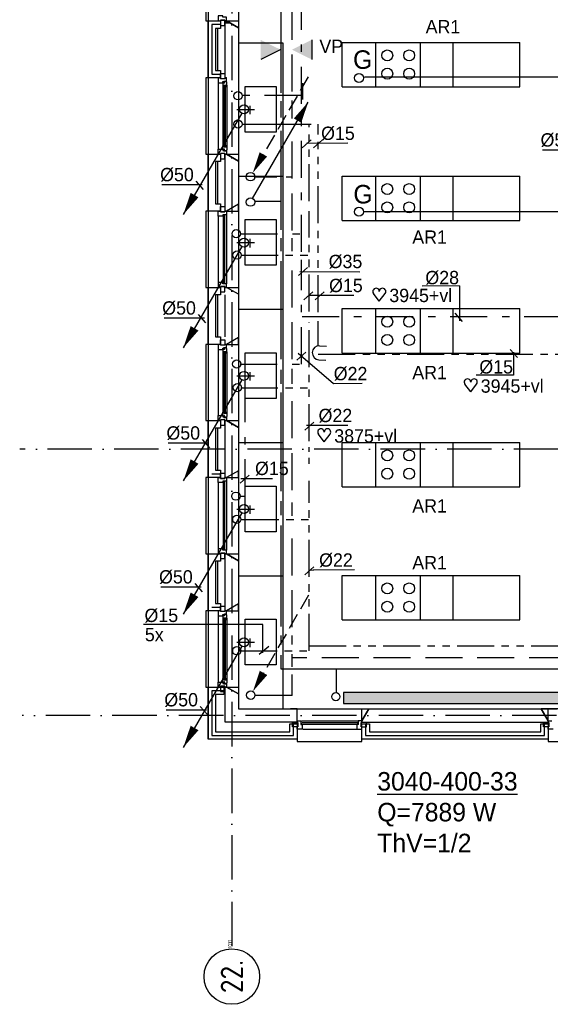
# Model space of a CAD drawing. Extents: x 25315 to 170951, y 867852 to 951952.
# Tile 53 of 119: x 115158 to 122327, y 876526 to 889830. Entities that reach past the tile are written whole.
import ezdxf
from ezdxf.enums import TextEntityAlignment as Align

# ---------------------------------------------------------------- set-up
doc = ezdxf.new("R2010")
doc.units = 0
doc.header["$LTSCALE"] = 100
for name, pattern in [('2322107', [2000, 1000, 1000]), ('2322108', [7, 5, -2]), ('2322109', [10, 5, -2, 1, -2]), ('2322110', [10, 5, -1, 1, -1, 1, -1]), ('2322111', [12, 5, -1, 1, -1, 1, -1, 1, -1]), ('2322134', [45, 40, -5]), ('CENTER4', [5, 3.125, -0.625, 0.625, -0.625]), ('DASHDOT', [9, 6, -1.5, 0, -1.5])]:
    doc.linetypes.add(name, pattern=pattern)
doc.layers.get('0').update_dxf_attribs({"linetype": 'CONTINUOUS'})
for name, color, linetype in [('AL$7----_STRAMIEN', 1, 'DASHDOT'), ('ALN-----_BLOCKNAAM', 2, 'CONTINUOUS'), ('BOUW', 8, 'CONTINUOUS'), ('WI561---', 1, 'CONTINUOUS'), ('WL524---', 4, 'CONTINUOUS'), ('WL531---', 4, 'CONTINUOUS'), ('WL532---', 4, 'CONTINUOUS'), ('WL5327--', 4, 'CONTINUOUS'), ('WL541---', 4, 'CONTINUOUS'), ('WL561---', 4, 'CONTINUOUS'), ('WL561---_AANVOER', 4, 'CONTINUOUS'), ('WL561---_RETOUR', 4, 'CONTINUOUS'), ('WL570---', 3, 'CONTINUOUS'), ('WL570---_HARTLIJN', 7, 'CONTINUOUS'), ('WL570---_RETOUR', 3, 'CONTINUOUS'), ('WM521---', 1, 'CONTINUOUS')]:
    doc.layers.add(name, color=color, linetype=linetype)
doc.styles.add('BURO-018', font='BUROFONT.shx', dxfattribs={"height": 180})
doc.styles.add('BURO-025', font='BUROFONT.shx', dxfattribs={"height": 250})
doc.styles.get("Standard").update_dxf_attribs({"font": 'ISOCP'})

# ---------------------------------------------------------------- blocks, each defined once
blk = doc.blocks.new('LDV2121')
at = {"color": 0, "linetype": 'CONTINUOUS'}
blk.add_line((-0.25, -0.43), (-6.75, -11.69), dxfattribs=at)
blk.add_lwpolyline([(-6.75, -11.69, 0, 1, 0), (-5.5, -9.53, 1, 1, 0)], format="xyseb", dxfattribs=at)
blk.add_circle((0, 0), 0.5, dxfattribs=at)
blk = doc.blocks.new('1011')
at = {"layer": 'AL$7----_STRAMIEN', "color": 7, "linetype": 'CONTINUOUS'}
blk.add_circle((-750, 0), 750, dxfattribs=at)
at = {"layer": 'ALN-----_BLOCKNAAM', "linetype": 'CONTINUOUS'}
blk.add_text('1011', height=100, dxfattribs=at).set_placement((0, 0))
blk = doc.blocks.new('LDV1107')
at = {"color": 0, "linetype": 'CONTINUOUS'}
blk.add_line((0.25, 0.43), (6.75, 11.69), dxfattribs=at)
blk.add_lwpolyline([(6.75, 11.69, 0, 1, 0), (5.5, 9.53, 1, 1, 0)], format="xyseb", dxfattribs=at)
blk.add_circle((0, 0), 0.5, dxfattribs=at)
blk = doc.blocks.new('LDV3108')
at = {"color": 0, "linetype": 'CONTINUOUS'}
for p, q in [((6.75, 11.69), (5.81, 10.07)), ((5.44, 9.42), (4.5, 7.79)), ((4.13, 7.14), (3.19, 5.52)), ((2.81, 4.87), (1.88, 3.25)), ((1.5, 2.6), (0.56, 0.97))]:
    blk.add_line(p, q, dxfattribs=at)
blk.add_lwpolyline([(0.25, 0.43, 0, 1, 0), (1.5, 2.6, 1, 1, 0)], format="xyseb", dxfattribs=at)
blk.add_circle((0, 0), 0.5, dxfattribs=at)
blk = doc.blocks.new('2322401')
at = {"color": 0, "linetype": 'CONTINUOUS'}
for p, q in [((-0.5, 0.5, 1), (-0.5, 0.5)), ((-0.5, 0.5, 1), (-0.5, -0.5, 1)), ((0.5, 0.5, 1), (-0.5, 0.5, 1)), ((0.5, 0.5), (-0.5, 0.5)), ((-0.5, 0.5), (-0.5, -0.5)), ((0.5, 0.5, 1), (0.5, 0.5)), ((0.5, -0.5, 1), (0.5, 0.5, 1)), ((0.5, -0.5), (0.5, 0.5)), ((-0.5, -0.5, 1), (-0.5, -0.5)), ((-0.5, -0.5, 1), (0.5, -0.5, 1)), ((-0.5, -0.5), (0.5, -0.5)), ((0.5, -0.5, 1), (0.5, -0.5))]:
    blk.add_line(p, q, dxfattribs=at)
blk = doc.blocks.new('CVHATCH1')
at = {"color": 0, "linetype": 'CONTINUOUS'}
blk.add_solid([(-0.5, -0.5), (0.5, -0.5), (-0.5, 0.5), (0.5, 0.5)], dxfattribs=at)
blk = doc.blocks.new('CVRINFO2')
at = {"color": 0, "linetype": 'CONTINUOUS', "style": 'BURO-025'}
for tag, p in [('CV_TEXT125', (0, 0)), ('CV_TEXT225', (0, -4.17)), ('CV_TEXT325', (0, -8.33)), ('CV_TEXT425', (0, -12.5))]:
    blk.add_attdef(tag, p, '', height=2.5, dxfattribs=at)
blk = doc.blocks.new('HART')
at = {"color": 1}
for q in [(-39.7, 52.4), (39.7, 52.4)]:
    blk.add_line((0, 0), q, dxfattribs=at)
for centre, start, end in [((-22.1, 65.7), 0, 217.18669), ((22.1, 65.7), 322.81331, 180)]:
    blk.add_arc(centre, 22.1, start, end, dxfattribs=at)
blk = doc.blocks.new('LDS')
at = {"color": 0, "linetype": 'CONTINUOUS'}
for p, q in [((0, 1), (1, 1)), ((0, -1), (1, -1))]:
    blk.add_line(p, q, dxfattribs=at)
blk.add_arc((0, 0), 1, 90, 270, dxfattribs=at)

msp = doc.modelspace()

# ---------------------------------------------------------------- hatches: boundary and pattern name
at = {"layer": 'WL570---'}
h = msp.add_hatch(color=1, dxfattribs=at)
h.paths.add_polyline_path([(118414.1, 889556.8), (118679, 889426), (118414.1, 889426)])
h.paths.add_polyline_path([(118414.1, 889426), (118679, 889426), (118679, 889423.5), (118414.1, 889292.6)])
h = msp.add_hatch(color=1, dxfattribs=at)
h.paths.add_polyline_path([(119103.2, 889556.8), (118838.3, 889426), (119103.2, 889426)])
h.paths.add_polyline_path([(119103.2, 889426), (118838.3, 889426), (118838.3, 889423.5), (119103.2, 889292.6)])

# ---------------------------------------------------------------- linework, layer by layer
at = {"layer": 'AL$7----_STRAMIEN', "color": 1}
for p, q in [((118023.6, 949018.6), (118023.6, 877276.5)), ((118023.6, 949018.6), (118023.6, 877276.5)), ((135935.9, 884027.5), (115157.5, 884027.5)), ((135911.2, 880427.5), (115190.3, 880427.5))]:
    msp.add_line(p, q, dxfattribs=at)
at = {"layer": 'BOUW'}
for p, q in [((117703.6, 912737.5), (117703.6, 880107.7)), ((117703.6, 889812.7), (117872.6, 889812.7)), ((117703.6, 889042.7), (117703.6, 889812.7)), ((117753.6, 889762.7), (117753.6, 889092.7)), ((117872.6, 889762.7), (117753.6, 889762.7)), ((117753.6, 889762.7), (117753.6, 889092.7)), ((117872.6, 889762.7), (117753.6, 889762.7)), ((117803.6, 889712.7), (117803.6, 889142.7)), ((117872.6, 889712.7), (117803.6, 889712.7)), ((117833.6, 889142.7), (117833.6, 889712.7)), ((117872.6, 889812.7), (117872.6, 889712.7)), ((117933.6, 889042.7), (117933.6, 889812.7)), ((117933.6, 889812.7), (117953.6, 889812.7)), ((117933.6, 889803.6), (117942.7, 889812.7)), ((117933.6, 889805.1), (117966.8, 889805.1)), ((117933.6, 889795.1), (117984.1, 889795.1)), ((117933.6, 889785.1), (118001.4, 889785.1)), ((117933.6, 889142.7), (117933.6, 889712.7)), ((117953.6, 889812.7), (118113.6, 889720.3)), ((118113.6, 889772.7), (118113.6, 889772.7)), ((118113.6, 889720.3), (118113.6, 889135.1)), ((119513.6, 889523.4), (121913.6, 889523.4)), ((119513.6, 888923.4), (119513.6, 889523.4)), ((119970.8, 888923.4), (119970.8, 889523.4)), ((120570.8, 888923.4), (120570.8, 889523.4)), ((121013.6, 888923.4), (121013.6, 889523.4)), ((121913.6, 888923.4), (121913.6, 889523.4)), ((117753.6, 889092.7), (117872.6, 889092.7)), ((117753.6, 889092.7), (117872.6, 889092.7)), ((117803.6, 889142.7), (117872.6, 889142.7)), ((117872.6, 889142.7), (117872.6, 889042.7)), ((117872.6, 889042.7), (117703.6, 889042.7)), ((117933.6, 889045.1), (117957.7, 889045.1)), ((117953.6, 889042.7), (117933.6, 889042.7)), ((118205.3, 888928.8), (118623.8, 888928.8)), ((118205.3, 888311.3), (118205.3, 888928.8)), ((118623.8, 888928.8), (118623.8, 888311.3)), ((119513.6, 888923.4), (121913.6, 888923.4)), ((119513.6, 888923.4), (121913.6, 888923.4)), ((118271.3, 888553.2), (118271.3, 888666.9)), ((118091.7, 888617.7), (118331.1, 888617.7)), ((118623.8, 888311.3), (118205.3, 888311.3)), ((118113.6, 887717.7), (118713.6, 887717.7)), ((119513.6, 887716.5), (121913.6, 887716.5)), ((119513.6, 887116.5), (119513.6, 887716.5)), ((119970.8, 887116.5), (119970.8, 887716.5)), ((120570.8, 887116.5), (120570.8, 887716.5)), ((121013.6, 887116.5), (121013.6, 887716.5)), ((121913.6, 887116.5), (121913.6, 887716.5)), ((118205.3, 887128.8), (118623.8, 887128.8)), ((118205.3, 886511.3), (118205.3, 887128.8)), ((118623.8, 887128.8), (118623.8, 886511.3)), ((119513.6, 887116.5), (121913.6, 887116.5)), ((119513.6, 887116.5), (121913.6, 887116.5)), ((118091.7, 886817.7), (118331.1, 886817.7)), ((118271.3, 886753.2), (118271.3, 886866.9)), ((118623.8, 886511.3), (118205.3, 886511.3)), ((118113.6, 885917.7), (118713.6, 885917.7)), ((119513.6, 885925.6), (121913.6, 885925.6)), ((119513.6, 885325.6), (119513.6, 885925.6)), ((119970.8, 885325.6), (119970.8, 885925.6)), ((120570.8, 885325.6), (120570.8, 885925.6)), ((121013.6, 885325.6), (121013.6, 885925.6)), ((121913.6, 885325.6), (121913.6, 885925.6)), ((117872.6, 885503.7), (117928.6, 885503.7)), ((117872.6, 885432.7), (117872.6, 885503.7)), ((117928.6, 885503.7), (117928.6, 885432.7)), ((118113.6, 885535.1), (117953.6, 885442.7)), ((118113.6, 885442.7), (118113.6, 885535.1)), ((118113.6, 885535.1), (118113.6, 884320.3)), ((117673.6, 885442.7), (117673.6, 884412.7)), ((117703.6, 885442.7), (117673.6, 885442.7)), ((117839.6, 885442.7), (117839.6, 885375.7)), ((117872.6, 885442.7), (117839.6, 885442.7)), ((117839.6, 885375.7), (117902.6, 885375.7)), ((117839.6, 885375.7), (117839.6, 884479.7)), ((117872.6, 885432.7), (117872.6, 885442.7)), ((117928.6, 885432.7), (117872.6, 885432.7)), ((117928.6, 885432.7), (117872.6, 885432.7)), ((117902.6, 885392.7), (117917.6, 885392.7)), ((117902.6, 885375.7), (117902.6, 885392.7)), ((117902.6, 885381), (117902.6, 885375.7)), ((117917.6, 885381), (117902.6, 885381)), ((117902.6, 885375.7), (117902.6, 885328.6)), ((117902.6, 885328.6), (117915.6, 885326.5)), ((117902.6, 885328.6), (117902.6, 884526.8)), ((117915.6, 885343.5), (117956.6, 885343.5)), ((117915.6, 885326.5), (117915.6, 885343.5)), ((117917.6, 885398.7), (117953.6, 885398.7)), ((117917.6, 885392.7), (117917.6, 885398.7)), ((117917.6, 885373), (117917.6, 885381)), ((117922.6, 885373), (117917.6, 885373)), ((117917.6, 885341.5), (117917.6, 884513.9)), ((117938.6, 885341.5), (117917.6, 885341.5)), ((117922.6, 885395.5), (117922.6, 885373)), ((117952.4, 885395.5), (117922.6, 885395.5)), ((117928.6, 885442.7), (117928.6, 885432.7)), ((117953.6, 885442.7), (117928.6, 885442.7)), ((117938.6, 884513.9), (117938.6, 885341.5)), ((117940.8, 885343.5), (117940.8, 885326.5)), ((117954.3, 885343.5), (117940.8, 885343.5)), ((117940.8, 885326.5), (117954.3, 885326.5)), ((117952.4, 885388.4), (117952.4, 885395.5)), ((117956.6, 885386), (117952.4, 885388.4)), ((117953.6, 885442.7), (118113.6, 885442.7)), ((117953.6, 885398.7), (117953.6, 885442.7)), ((117954.3, 885326.5), (117954.3, 885343.5)), ((117956.6, 885343.5), (117956.6, 885386)), ((117956.6, 885343.5), (117956.6, 884511.9)), ((118205.3, 885328.8), (118623.8, 885328.8)), ((118205.3, 884711.3), (118205.3, 885328.8)), ((118623.8, 885328.8), (118623.8, 884711.3)), ((119513.6, 885325.6), (121913.6, 885325.6)), ((119513.6, 885325.6), (121913.6, 885325.6)), ((118271.3, 884953.2), (118271.3, 885066.9)), ((118091.7, 885017.7), (118331.1, 885017.7)), ((118623.8, 884711.3), (118205.3, 884711.3)), ((117902.6, 884526.8), (117915.6, 884528.9)), ((117902.6, 884479.7), (117902.6, 884526.8)), ((117915.6, 884528.9), (117915.6, 884511.9)), ((117940.8, 884528.9), (117954.3, 884528.9)), ((117940.8, 884511.9), (117940.8, 884528.9)), ((117954.3, 884528.9), (117954.3, 884511.9)), ((117673.6, 884412.7), (117703.6, 884412.7)), ((117703.6, 883642.7), (117703.6, 884412.7)), ((117703.6, 884412.7), (117872.6, 884412.7)), ((117839.6, 884479.7), (117902.6, 884479.7)), ((117839.6, 884412.7), (117839.6, 884479.7)), ((117872.6, 884412.7), (117839.6, 884412.7)), ((117928.6, 884422.7), (117872.6, 884422.7)), ((117928.6, 884422.7), (117872.6, 884422.7)), ((117872.6, 884422.7), (117872.6, 884351.7)), ((117872.6, 884422.7), (117872.6, 884412.7)), ((117872.6, 884412.7), (117872.6, 884312.7)), ((117902.6, 884479.7), (117902.6, 884462.7)), ((117902.6, 884474.4), (117902.6, 884479.7)), ((117917.6, 884474.4), (117902.6, 884474.4)), ((117902.6, 884462.7), (117917.6, 884462.7)), ((117915.6, 884511.9), (117956.6, 884511.9)), ((117917.6, 884513.9), (117938.6, 884513.9)), ((117917.6, 884482.4), (117917.6, 884474.4)), ((117922.6, 884482.4), (117917.6, 884482.4)), ((117917.6, 884462.7), (117917.6, 884456.7)), ((117917.6, 884456.7), (117953.6, 884456.7)), ((117922.6, 884459.9), (117922.6, 884482.4)), ((117952.4, 884459.9), (117922.6, 884459.9)), ((117928.6, 884351.7), (117928.6, 884422.7)), ((117928.6, 884412.7), (117928.6, 884422.7)), ((117953.6, 884412.7), (117928.6, 884412.7)), ((117933.6, 883642.7), (117933.6, 884412.7)), ((117933.6, 884412.7), (117953.6, 884412.7)), ((117954.3, 884511.9), (117940.8, 884511.9)), ((117956.6, 884469.4), (117952.4, 884466.9)), ((117952.4, 884466.9), (117952.4, 884459.9)), ((117953.6, 884456.7), (117953.6, 884412.7)), ((118113.6, 884320.3), (117953.6, 884412.7)), ((117953.6, 884412.7), (118113.6, 884412.7)), ((117953.6, 884412.7), (118113.6, 884320.3)), ((117956.6, 884511.9), (117956.6, 884469.4)), ((118113.6, 884412.7), (118113.6, 884320.3)), ((117803.6, 884312.7), (117803.6, 883742.7)), ((117872.6, 884312.7), (117803.6, 884312.7)), ((117833.6, 883742.7), (117833.6, 884312.7)), ((117872.6, 884351.7), (117928.6, 884351.7)), ((117933.6, 883742.7), (117933.6, 884312.7)), ((118113.6, 884320.3), (118113.6, 883735.1)), ((118113.6, 884117.7), (118713.6, 884117.7)), ((119513.6, 884118.8), (121913.6, 884118.8)), ((119513.6, 883518.8), (119513.6, 884118.8)), ((119970.8, 883518.8), (119970.8, 884118.8)), ((120570.8, 883518.8), (120570.8, 884118.8)), ((121013.6, 883518.8), (121013.6, 884118.8)), ((121913.6, 883518.8), (121913.6, 884118.8)), ((117803.6, 883742.7), (117872.6, 883742.7)), ((117872.6, 883742.7), (117872.6, 883642.7)), ((118113.6, 883735.1), (117953.6, 883642.7)), ((118113.6, 883735.1), (117953.6, 883642.7)), ((118113.6, 883642.7), (118113.6, 883735.1)), ((118113.6, 883735.1), (118113.6, 882520.3)), ((117673.6, 883642.7), (117673.6, 882612.7)), ((117703.6, 883642.7), (117673.6, 883642.7)), ((117872.6, 883642.7), (117703.6, 883642.7)), ((117753.6, 883692.7), (117872.6, 883692.7)), ((117839.6, 883642.7), (117872.6, 883642.7)), ((117839.6, 883575.7), (117839.6, 883642.7)), ((117872.6, 883703.7), (117928.6, 883703.7)), ((117872.6, 883632.7), (117872.6, 883703.7)), ((117872.6, 883642.7), (117872.6, 883632.7)), ((117928.6, 883632.7), (117872.6, 883632.7)), ((117872.6, 883632.7), (117928.6, 883632.7)), ((117902.6, 883592.7), (117902.6, 883575.7)), ((117953.6, 883592.7), (117902.6, 883592.7)), ((117928.6, 883703.7), (117928.6, 883632.7)), ((117928.6, 883642.7), (117953.6, 883642.7)), ((117928.6, 883642.7), (117928.6, 883642.7)), ((117928.6, 883632.7), (117928.6, 883642.7)), ((117953.6, 883642.7), (117933.6, 883642.7)), ((117953.6, 883642.7), (118113.6, 883642.7)), ((117953.6, 883642.7), (117953.6, 883592.7)), ((117953.6, 883592.7), (117953.6, 882662.7)), ((117953.6, 883592.7), (117953.6, 883592.7)), ((117902.6, 883575.7), (117839.6, 883575.7)), ((117839.6, 883575.7), (117839.6, 882679.7)), ((117839.6, 883575.7), (117839.6, 883575.7)), ((117839.6, 883575.7), (117839.6, 883575.7)), ((117839.6, 883575.7), (117839.6, 883575.7)), ((117839.6, 883575.7), (117839.6, 883575.7)), ((117906.6, 883587.7), (117906.6, 882667.7)), ((117927.6, 883587.7), (117906.6, 883587.7)), ((117927.6, 882667.7), (117927.6, 883587.7)), ((118205.3, 883528.8), (118623.8, 883528.8)), ((118205.3, 882911.3), (118205.3, 883528.8)), ((118623.8, 883528.8), (118623.8, 882911.3)), ((119513.6, 883518.8), (121913.6, 883518.8)), ((118091.7, 883217.7), (118331.1, 883217.7)), ((118271.3, 883153.2), (118271.3, 883266.9)), ((118623.8, 882911.3), (118205.3, 882911.3)), ((117902.6, 882679.7), (117839.6, 882679.7)), ((117839.6, 882679.7), (117839.6, 882612.7)), ((117839.6, 882679.7), (117839.6, 882679.7)), ((117839.6, 882679.7), (117839.6, 882679.7)), ((117839.6, 882679.7), (117839.6, 882679.7)), ((117839.6, 882679.7), (117839.6, 882679.7)), ((117902.6, 882662.7), (117902.6, 882679.7)), ((117953.6, 882662.7), (117902.6, 882662.7)), ((117906.6, 882667.7), (117927.6, 882667.7)), ((117953.6, 882612.7), (117953.6, 882662.7)), ((117953.6, 882662.7), (117953.6, 882662.7)), ((117673.6, 882612.7), (117703.6, 882612.7)), ((117703.6, 882612.7), (117872.6, 882612.7)), ((117703.6, 881842.7), (117703.6, 882612.7)), ((117839.6, 882612.7), (117872.6, 882612.7)), ((117872.6, 882622.7), (117928.6, 882622.7)), ((117872.6, 882612.7), (117872.6, 882622.7)), ((117872.6, 882612.7), (117872.6, 882512.7)), ((117928.6, 882622.7), (117928.6, 882612.7)), ((117928.6, 882612.7), (117953.6, 882612.7)), ((117928.6, 882612.7), (117928.6, 882612.7)), ((117933.6, 881842.7), (117933.6, 882612.7)), ((117933.6, 882612.7), (117953.6, 882612.7)), ((117953.6, 882612.7), (118113.6, 882520.3)), ((117803.6, 882512.7), (117803.6, 881942.7)), ((117872.6, 882512.7), (117803.6, 882512.7)), ((117833.6, 881942.7), (117833.6, 882512.7)), ((117933.6, 881942.7), (117933.6, 882512.7)), ((118113.6, 882520.3), (118113.6, 881935.1)), ((118113.6, 882317.7), (118713.6, 882317.7)), ((118113.6, 882317.7), (118713.6, 882317.7)), ((119513.6, 882321), (121913.6, 882321)), ((119513.6, 881721), (119513.6, 882321)), ((119970.8, 881721), (119970.8, 882321)), ((120570.8, 881721), (120570.8, 882321)), ((121013.6, 881721), (121013.6, 882321)), ((121913.6, 881721), (121913.6, 882321)), ((117753.6, 881892.7), (117872.6, 881892.7)), ((117753.6, 881892.7), (117872.6, 881892.7)), ((117803.6, 881942.7), (117872.6, 881942.7)), ((117872.6, 881942.7), (117872.6, 881842.7)), ((118113.6, 881935.1), (117953.6, 881842.7)), ((118113.6, 881935.1), (118113.6, 880720.3)), ((117673.6, 881842.7), (117673.6, 880812.7)), ((117703.6, 881842.7), (117673.6, 881842.7)), ((117872.6, 881842.7), (117703.6, 881842.7)), ((117839.6, 881775.7), (117839.6, 880879.7)), ((117917.6, 881741.5), (117917.6, 880913.9)), ((117938.6, 881741.5), (117917.6, 881741.5)), ((117953.6, 881842.7), (117933.6, 881842.7)), ((117938.6, 880913.9), (117938.6, 881741.5)), ((117956.6, 881743.5), (117956.6, 880911.9)), ((117902.6, 881728.6), (117902.6, 880926.8)), ((118205.3, 881111.3), (118205.3, 881728.8)), ((118205.3, 881728.8), (118623.8, 881728.8)), ((118623.8, 881728.8), (118623.8, 881111.3)), ((119513.6, 881721), (121913.6, 881721)), ((118271.3, 881353.2), (118271.3, 881466.9)), ((118091.7, 881417.7), (118331.1, 881417.7)), ((118623.8, 881111.3), (118205.3, 881111.3)), ((117673.6, 880812.7), (117703.6, 880812.7)), ((117703.6, 880107.7), (117703.6, 880812.7)), ((117703.6, 880812.7), (117913.6, 880812.7)), ((117913.6, 880812.7), (117913.6, 880712.7)), ((117917.6, 880913.9), (117938.6, 880913.9)), ((117933.6, 880337.7), (117933.6, 880812.7)), ((117933.6, 880812.7), (117953.6, 880812.7)), ((117953.6, 880812.7), (118113.6, 880720.3)), ((117753.6, 880762.7), (117753.6, 880157.7)), ((117753.6, 880762.7), (117753.6, 880157.7)), ((117913.6, 880762.7), (117753.6, 880762.7)), ((117913.6, 880762.7), (117753.6, 880762.7)), ((117803.6, 880712.7), (117803.6, 880207.7)), ((117913.6, 880712.7), (117803.6, 880712.7)), ((118113.6, 880720.3), (118113.6, 880517.7)), ((118113.6, 880517.7), (122418.7, 880517.7)), ((118906.6, 880517.7), (118814.2, 880517.7)), ((118906.6, 880357.7), (118906.6, 880517.7)), ((119874, 880517.7), (119781.6, 880357.7)), ((119781.6, 880517.7), (119874, 880517.7)), ((119874, 880517.7), (119781.6, 880357.7)), ((119781.6, 880357.7), (119874, 880517.7)), ((119781.6, 880357.7), (119781.6, 880517.7)), ((122204.2, 880517.7), (122296.6, 880357.7)), ((122296.6, 880517.7), (122204.2, 880517.7)), ((122204.2, 880517.7), (122296.6, 880357.7)), ((123264, 880517.7), (122204.2, 880517.7)), ((122296.6, 880357.7), (122204.2, 880517.7)), ((122296.6, 880357.7), (122296.6, 880517.7)), ((118906.6, 880337.7), (117933.6, 880337.7)), ((118806.6, 880317.7), (118906.6, 880317.7)), ((118806.6, 880207.7), (118806.6, 880317.7)), ((118845.6, 880332.7), (118916.6, 880332.7)), ((118845.6, 880276.7), (118845.6, 880332.7)), ((118916.6, 880276.7), (118845.6, 880276.7)), ((118856.6, 880157.7), (118856.6, 880317.7)), ((118856.6, 880157.7), (118856.6, 880317.7)), ((118906.6, 880357.7), (118956.6, 880357.7)), ((118906.6, 880332.7), (118906.6, 880357.7)), ((118906.6, 880357.7), (118906.6, 880337.7)), ((118906.6, 880332.7), (118906.6, 880332.7)), ((118916.6, 880332.7), (118906.6, 880332.7)), ((118906.6, 880317.7), (118906.6, 880077.7)), ((118906.6, 880276.7), (118916.6, 880276.7)), ((118906.6, 880243.7), (118906.6, 880276.7)), ((118916.6, 880332.7), (118916.6, 880276.7)), ((118916.6, 880276.7), (118916.6, 880332.7)), ((118956.6, 880357.7), (118956.6, 880306.7)), ((118956.6, 880357.7), (118956.6, 880357.7)), ((118956.6, 880306.7), (118973.6, 880306.7)), ((118961.6, 880331.7), (118961.6, 880310.7)), ((118967, 880357.7), (119742, 880357.7)), ((119737, 880331.7), (118972, 880331.7)), ((118972, 880310.7), (119737, 880310.7)), ((118973.6, 880306.7), (118973.6, 880243.7)), ((119714.6, 880306.7), (119714.6, 880243.7)), ((119731.6, 880306.7), (119714.6, 880306.7)), ((119726.6, 880310.7), (119726.6, 880331.7)), ((119781.6, 880357.7), (119731.6, 880357.7)), ((119731.6, 880357.7), (119731.6, 880306.7)), ((119731.6, 880357.7), (119731.6, 880357.7)), ((119842.6, 880332.7), (119771.6, 880332.7)), ((119771.6, 880332.7), (119771.6, 880276.7)), ((119771.6, 880332.7), (119781.6, 880332.7)), ((119771.6, 880276.7), (119771.6, 880332.7)), ((119771.6, 880276.7), (119842.6, 880276.7)), ((119781.6, 880276.7), (119771.6, 880276.7)), ((119781.6, 880357.7), (119781.6, 880337.7)), ((119781.6, 880332.7), (119781.6, 880357.7)), ((119781.6, 880337.7), (122296.6, 880337.7)), ((119781.6, 880332.7), (119781.6, 880332.7)), ((119781.6, 880317.7), (119881.6, 880317.7)), ((119781.6, 880077.7), (119781.6, 880317.7)), ((119781.6, 880243.7), (119781.6, 880276.7)), ((119831.6, 880317.7), (119831.6, 880157.7)), ((119831.6, 880317.7), (119831.6, 880157.7)), ((119842.6, 880276.7), (119842.6, 880332.7)), ((119881.6, 880317.7), (119881.6, 880207.7)), ((122196.6, 880317.7), (122296.6, 880317.7)), ((122196.6, 880207.7), (122196.6, 880317.7)), ((122235.6, 880332.7), (122306.6, 880332.7)), ((122235.6, 880276.7), (122235.6, 880332.7)), ((122306.6, 880276.7), (122235.6, 880276.7)), ((122246.6, 880157.7), (122246.6, 880317.7)), ((122246.6, 880157.7), (122246.6, 880317.7)), ((122296.6, 880357.7), (122346.6, 880357.7)), ((122296.6, 880332.7), (122296.6, 880357.7)), ((122296.6, 880357.7), (122296.6, 880077.7)), ((122296.6, 880337.7), (122296.6, 880357.7)), ((122296.6, 880332.7), (122296.6, 880332.7)), ((122306.6, 880332.7), (122296.6, 880332.7)), ((122296.6, 880317.7), (122296.6, 880107.7)), ((122296.6, 880276.7), (122306.6, 880276.7)), ((122296.6, 880243.7), (122296.6, 880276.7)), ((122306.6, 880332.7), (122306.6, 880276.7)), ((122306.6, 880276.7), (122306.6, 880332.7)), ((117753.6, 880157.7), (118856.6, 880157.7)), ((117753.6, 880157.7), (118856.6, 880157.7)), ((117803.6, 880207.7), (118806.6, 880207.7)), ((118973.6, 880243.7), (118906.6, 880243.7)), ((118973.6, 880243.7), (118973.6, 880243.7)), ((118973.6, 880243.7), (118973.6, 880243.7)), ((118973.6, 880243.7), (118973.6, 880243.7)), ((118973.6, 880243.7), (118973.6, 880243.7)), ((118984, 880243.7), (119725, 880243.7)), ((119714.6, 880243.7), (119781.6, 880243.7)), ((119714.6, 880243.7), (119714.6, 880243.7)), ((119714.6, 880243.7), (119714.6, 880243.7)), ((119714.6, 880243.7), (119714.6, 880243.7)), ((119714.6, 880243.7), (119714.6, 880243.7)), ((119831.6, 880157.7), (122246.6, 880157.7)), ((119831.6, 880157.7), (122246.6, 880157.7)), ((119881.6, 880207.7), (122196.6, 880207.7)), ((122363.6, 880243.7), (122296.6, 880243.7)), ((118913.3, 880107.7), (117703.6, 880107.7)), ((118906.6, 880077.7), (119781.6, 880077.7)), ((122296.6, 880107.7), (119781.6, 880107.7)), ((122296.6, 880077.7), (123171.6, 880077.7))]:
    msp.add_line(p, q, dxfattribs=at)
for points in [[(118113.6, 890935.1), (118113.6, 889720.3)], [(117703.6, 890842.7), (117673.6, 890842.7), (117673.6, 889812.7), (117703.6, 889812.7)], [(118113.6, 889517.7), (118713.6, 889517.7), (118713.6, 880517.7)], [(118113.6, 889135.1), (118113.6, 887920.3)], [(117703.6, 889042.7), (117673.6, 889042.7), (117673.6, 888012.7), (117703.6, 888012.7)], [(117839.6, 888975.7), (117839.6, 888079.7)], [(117902.6, 888928.6), (117902.6, 888126.8)], [(117956.6, 888943.5), (117956.6, 888111.9)], [(117833.6, 887342.7), (117833.6, 887912.7)], [(117933.6, 887342.7), (117933.6, 887912.7)], [(118113.6, 887335.1), (118113.6, 885469.1)], [(117703.6, 887242.7), (117673.6, 887242.7), (117673.6, 886212.7), (117703.6, 886212.7)], [(117953.6, 887192.7), (117953.6, 886262.7)], [(117839.6, 887175.7), (117839.6, 886279.7)], [(117833.6, 885542.7), (117833.6, 886112.7)], [(117933.6, 885542.7), (117933.6, 886112.7)]]:
    msp.add_lwpolyline(points, dxfattribs=at)
for points in [[(117953.6, 889862.7), (117953.6, 889862.7), (117902.6, 889862.7), (117902.6, 889879.7), (117839.6, 889879.7), (117839.6, 889879.7), (117839.6, 889879.7), (117839.6, 889879.7), (117839.6, 889879.7), (117839.6, 889812.7), (117872.6, 889812.7), (117872.6, 889822.7), (117928.6, 889822.7), (117928.6, 889812.7), (117928.6, 889812.7), (117953.6, 889812.7)], [(117928.6, 889822.7), (117872.6, 889822.7), (117872.6, 889751.7), (117928.6, 889751.7)], [(117953.6, 889812.7), (118113.6, 889812.7), (118113.6, 889720.3)], [(117928.6, 889032.7), (117872.6, 889032.7), (117872.6, 889103.7), (117928.6, 889103.7)], [(117953.6, 889042.7), (117928.6, 889042.7), (117928.6, 889032.7), (117872.6, 889032.7), (117872.6, 889042.7), (117839.6, 889042.7), (117839.6, 888975.7), (117902.6, 888975.7), (117902.6, 888992.7), (117917.6, 888992.7), (117917.6, 888998.7), (117953.6, 888998.7)], [(117956.6, 888986), (117952.4, 888988.4), (117952.4, 888995.5), (117922.6, 888995.5), (117922.6, 888973), (117917.6, 888973), (117917.6, 888981), (117902.6, 888981), (117902.6, 888975.7), (117902.6, 888928.6), (117915.6, 888926.5), (117915.6, 888943.5), (117956.6, 888943.5)], [(117938.6, 888941.5), (117917.6, 888941.5), (117917.6, 888113.9), (117938.6, 888113.9)], [(117954.3, 888943.5), (117940.8, 888943.5), (117940.8, 888926.5), (117954.3, 888926.5)], [(117956.6, 888069.4), (117952.4, 888066.9), (117952.4, 888059.9), (117922.6, 888059.9), (117922.6, 888082.4), (117917.6, 888082.4), (117917.6, 888074.4), (117902.6, 888074.4), (117902.6, 888079.7), (117902.6, 888126.8), (117915.6, 888128.9), (117915.6, 888111.9), (117956.6, 888111.9)], [(117954.3, 888111.9), (117940.8, 888111.9), (117940.8, 888128.9), (117954.3, 888128.9)], [(117872.6, 887912.7), (117803.6, 887912.7), (117803.6, 887342.7), (117872.6, 887342.7), (117872.6, 887242.7), (117703.6, 887242.7), (117703.6, 888012.7), (117872.6, 888012.7)], [(117953.6, 888012.7), (117928.6, 888012.7), (117928.6, 888022.7), (117872.6, 888022.7), (117872.6, 888012.7), (117839.6, 888012.7), (117839.6, 888079.7), (117902.6, 888079.7), (117902.6, 888062.7), (117917.6, 888062.7), (117917.6, 888056.7), (117953.6, 888056.7)], [(117928.6, 888022.7), (117872.6, 888022.7), (117872.6, 887951.7), (117928.6, 887951.7)], [(117933.6, 888012.7), (117953.6, 888012.7), (118113.6, 887920.3), (118113.6, 887335.1), (117953.6, 887242.7), (117933.6, 887242.7)], [(117953.6, 888012.7), (118113.6, 888012.7), (118113.6, 887920.3)], [(117953.6, 887242.7), (118113.6, 887242.7), (118113.6, 887335.1)], [(117953.6, 887192.7), (117953.6, 887192.7), (117902.6, 887192.7), (117902.6, 887175.7), (117839.6, 887175.7), (117839.6, 887175.7), (117839.6, 887175.7), (117839.6, 887175.7), (117839.6, 887175.7), (117839.6, 887242.7), (117872.6, 887242.7), (117872.6, 887232.7), (117928.6, 887232.7), (117928.6, 887242.7), (117928.6, 887242.7), (117953.6, 887242.7)], [(117928.6, 887232.7), (117872.6, 887232.7), (117872.6, 887303.7), (117928.6, 887303.7)], [(117927.6, 887187.7), (117906.6, 887187.7), (117906.6, 886267.7), (117927.6, 886267.7)], [(117953.6, 886262.7), (117953.6, 886262.7), (117902.6, 886262.7), (117902.6, 886279.7), (117839.6, 886279.7), (117839.6, 886279.7), (117839.6, 886279.7), (117839.6, 886279.7), (117839.6, 886279.7), (117839.6, 886212.7), (117872.6, 886212.7), (117872.6, 886222.7), (117928.6, 886222.7), (117928.6, 886212.7), (117928.6, 886212.7), (117953.6, 886212.7)], [(117872.6, 886112.7), (117803.6, 886112.7), (117803.6, 885542.7), (117872.6, 885542.7), (117872.6, 885442.7), (117703.6, 885442.7), (117703.6, 886212.7), (117872.6, 886212.7)], [(117928.6, 886222.7), (117872.6, 886222.7), (117872.6, 886151.7), (117928.6, 886151.7)], [(117953.6, 886212.7), (118113.6, 886212.7), (118113.6, 886120.3)], [(117928.6, 882622.7), (117872.6, 882622.7), (117872.6, 882551.7), (117928.6, 882551.7)], [(117953.6, 882612.7), (118113.6, 882612.7), (118113.6, 882520.3)], [(117928.6, 881832.7), (117872.6, 881832.7), (117872.6, 881903.7), (117928.6, 881903.7)], [(117953.6, 881842.7), (118113.6, 881842.7), (118113.6, 881935.1)], [(117953.6, 881842.7), (117928.6, 881842.7), (117928.6, 881832.7), (117872.6, 881832.7), (117872.6, 881842.7), (117839.6, 881842.7), (117839.6, 881775.7), (117902.6, 881775.7), (117902.6, 881792.7), (117917.6, 881792.7), (117917.6, 881798.7), (117953.6, 881798.7)], [(117956.6, 881786), (117952.4, 881788.4), (117952.4, 881795.5), (117922.6, 881795.5), (117922.6, 881773), (117917.6, 881773), (117917.6, 881781), (117902.6, 881781), (117902.6, 881775.7), (117902.6, 881728.6), (117915.6, 881726.5), (117915.6, 881743.5), (117956.6, 881743.5)], [(117954.3, 881743.5), (117940.8, 881743.5), (117940.8, 881726.5), (117954.3, 881726.5)], [(117953.6, 880812.7), (117928.6, 880812.7), (117928.6, 880822.7), (117872.6, 880822.7), (117872.6, 880812.7), (117839.6, 880812.7), (117839.6, 880879.7), (117902.6, 880879.7), (117902.6, 880862.7), (117917.6, 880862.7), (117917.6, 880856.7), (117953.6, 880856.7)], [(117928.6, 880822.7), (117872.6, 880822.7), (117872.6, 880751.7), (117928.6, 880751.7)], [(117956.6, 880869.4), (117952.4, 880866.9), (117952.4, 880859.9), (117922.6, 880859.9), (117922.6, 880882.4), (117917.6, 880882.4), (117917.6, 880874.4), (117902.6, 880874.4), (117902.6, 880879.7), (117902.6, 880926.8), (117915.6, 880928.9), (117915.6, 880911.9), (117956.6, 880911.9)], [(117954.3, 880911.9), (117940.8, 880911.9), (117940.8, 880928.9), (117954.3, 880928.9)], [(117953.6, 880812.7), (118113.6, 880812.7), (118113.6, 880720.3)]]:
    msp.add_lwpolyline(points, close=True, dxfattribs=at)
for centre in [(120124, 889347.4), (120419.6, 889347.4), (120124, 889100.2), (120419.6, 889100.2), (120124, 887540.5), (120419.6, 887540.5), (120124, 887293.4), (120419.6, 887293.4), (120124, 885749.6), (120419.6, 885749.6), (120124, 885502.4), (120419.6, 885502.4), (120124, 883942.8), (120419.6, 883942.8), (120124, 883695.6), (120419.6, 883695.6), (120124, 882145), (120419.6, 882145), (120124, 881897.8), (120419.6, 881897.8)]:
    msp.add_circle(centre, 73.8, dxfattribs=at)
at = {"layer": 'WL531---', "linetype": '2322109'}
for p, q in [((118966.5, 886693.1), (118966.5, 892204.7)), ((118966.5, 888807), (118175.3, 888807)), ((118142.4, 886936.1), (118964.1, 886936.1)), ((118966.5, 885175.9), (118966.5, 886586.9)), ((118974.2, 885819.5), (124866.8, 885819.5)), ((118137.8, 885175.9), (118966.5, 885175.9)), ((118205.9, 883389.8), (118205.9, 885177.4)), ((118137, 883389.8), (118205.9, 883389.8))]:
    msp.add_line(p, q, dxfattribs=at)
at = {"layer": 'WL532---', "color": 4, "linetype": '2322110'}
for p, q in [((118162.9, 888417.1), (118597.7, 888417.1)), ((119067.9, 887377.9), (119067.9, 888417.1)), ((119067.9, 885887.5), (119067.9, 887244.8)), ((118148.7, 886647), (119070.2, 886647)), ((119067.9, 884133.2), (119067.9, 885736.7)), ((118146.6, 884856), (119067.9, 884856)), ((119067.9, 883992.7), (119067.9, 884052.3)), ((119067.9, 883830.8), (119067.9, 883911.7)), ((119067.9, 881301.2), (119067.9, 883600.8)), ((118159.7, 883076.8), (119067.7, 883076.8)), ((119067.9, 881371.7), (124484.7, 881371.7)), ((118137, 881301.2), (119067.9, 881301.2))]:
    msp.add_line(p, q, dxfattribs=at)
at = {"layer": 'WL5327--', "color": 4, "linetype": '2322111'}
for p, q in [((118597.7, 888417.1), (119192.1, 888417.1)), ((119192.1, 885878.6), (119192.1, 888417.1)), ((119192.1, 885417.3), (119192.1, 885754.4)), ((119192.1, 885309.7), (124876.2, 885309.7))]:
    msp.add_line(p, q, dxfattribs=at)
at = {"layer": 'WL541---', "color": 3, "linetype": '2322134'}
for p, q in [((119817.2, 889056), (122935.4, 889056)), ((119817.2, 887237.1), (123043.1, 887237.1))]:
    msp.add_line(p, q, dxfattribs=at)
at = {"layer": 'WL561---', "color": 1}
for p, q in [((118982.1, 888752.7), (118982.1, 888973.6)), ((118974.2, 888096.6), (119096, 888204.8)), ((119033.1, 888161.8), (119593.2, 888165.4)), ((119125.1, 888096.6), (119246.9, 888204.8)), ((118925.3, 886373.5), (119047.2, 886481.7)), ((118944.3, 886427.6), (119752.9, 886423)), ((118996.9, 886045.5), (119118.8, 886153.7)), ((119147.8, 886045.5), (119269.6, 886153.7)), ((119062.7, 886105.7), (119674.2, 886109.4)), ((118903, 885231.1), (119024.8, 885339.4)), ((118918.7, 885323.1), (119398.8, 884915.7)), ((119398.8, 884915.7), (119783.4, 884918.6)), ((119009.7, 884283.7), (119131.5, 884392)), ((119030.7, 884349), (119590.8, 884352.6)), ((118134.3, 883568.9), (118256.1, 883677.2)), ((118144.3, 883632.1), (118575.2, 883632.2)), ((119009.7, 882331.2), (119131.5, 882439.4)), ((119121.7, 882396.4), (119681.8, 882400)), ((119059.8, 882394.3), (119131.8, 882394.8))]:
    msp.add_line(p, q, dxfattribs=at)
for centre in [(118107.3, 888801.5), (118107.7, 888419.2), (118083.1, 886937.8), (118093.6, 886649.1), (118089, 885177.6), (118097.5, 884858.2), (118078.7, 883391.5), (118090.8, 883078.9), (118090.8, 881303.3), (119428.5, 880682.8)]:
    msp.add_circle(centre, 55.7, dxfattribs=at)
at = {"layer": 'WL561---_AANVOER', "linetype": '2322107'}
for p, q in [((118688.3, 888843), (118688.3, 890952.5)), ((118688.3, 888509.4), (118688.3, 888729.2)), ((118688.3, 886990.4), (118688.3, 888327.5)), ((118338.7, 887379.7), (118691, 887379.7)), ((118688.3, 886702.4), (118688.3, 886876.7)), ((118688.3, 885241.2), (118688.3, 886565.9)), ((118688.3, 884907.6), (118688.3, 885097.2)), ((118688.3, 883459.7), (118688.3, 884793.9)), ((118688.3, 883133.7), (118688.3, 883323.3)), ((118688.3, 881629.3), (118688.3, 882997.3)), ((118688.3, 881386.7), (118688.3, 881508)), ((118688.3, 881056.2), (118688.3, 881242.7)), ((124789.2, 881056.2), (118688.3, 881056.2)), ((119437.3, 880737.4), (119437.3, 881056.2))]:
    msp.add_line(p, q, dxfattribs=at)
at = {"layer": 'WL561---_RETOUR', "linetype": '2322108'}
for p, q in [((118838.3, 888858.1), (118838.3, 891174.1)), ((118838.3, 888494.2), (118838.3, 888736.8)), ((118838.3, 886982.9), (118838.3, 888350.2)), ((118630.4, 887703.6), (118325.8, 887703.6)), ((118842.7, 887703.6), (118759.3, 887703.6)), ((118838.3, 886702.4), (118838.3, 886876.7)), ((118838.3, 885241.2), (118838.3, 886581.1)), ((118838.3, 884907.6), (118838.3, 885112.3)), ((118838.3, 883474.9), (118838.3, 884763.6)), ((118838.3, 883126.2), (118838.3, 883308.1)), ((118838.3, 881621.7), (118838.3, 882989.7)), ((118838.3, 881386.7), (118838.3, 881508)), ((118838.3, 881206.2), (118838.3, 881257.9)), ((118838.3, 881084.2), (118838.3, 881230.8)), ((124639.2, 881206.2), (118838.3, 881206.2)), ((118838.3, 880698.5), (118838.3, 880981.6)), ((118838.3, 880698.5), (118315.4, 880698.5))]:
    msp.add_line(p, q, dxfattribs=at)
at = {"layer": 'WL570---', "color": 1}
for p, q in [((119103.2, 889556.8), (119103.2, 889292.6)), ((118679, 889423.5), (118414.1, 889292.6))]:
    msp.add_line(p, q, dxfattribs=at)
at = {"layer": 'WL570---', "color": 1, "linetype": 'CONTINUOUS'}
for p, q in [((121101, 886231.8), (121101, 885761.7)), ((121830.1, 885335.9), (121830.1, 885025.5)), ((118440.4, 881659.7), (116832.5, 881659.7)), ((118440.4, 881273), (118440.4, 881659.7)), ((118394.9, 881257.9), (118523.9, 881364))]:
    msp.add_line(p, q, dxfattribs=at)
at = {"layer": 'WL570---', "color": 1}
for centre in [(119741.4, 889042.4), (119741.4, 887234.5)]:
    msp.add_circle(centre, 61.2, dxfattribs=at)
at = {"layer": 'WL570---_HARTLIJN', "color": 1, "linetype": 'CONTINUOUS'}
for p, q in [((122765, 888065.7), (122219.5, 888065.7)), ((117625.1, 887597.4), (117079.6, 887597.4)), ((117538.3, 887647), (117637.5, 887535.4)), ((121101, 886231.8), (120595.7, 886231.5)), ((121035.8, 885863.2), (121135, 885751.7)), ((117653.5, 885795.2), (117108, 885795.2)), ((117566.7, 885844.8), (117665.9, 885733.3)), ((121782.7, 885375.3), (121881.9, 885263.8)), ((121830.1, 885025.5), (121324.8, 885025.2)), ((117623.5, 884156.1), (117722.7, 884044.6)), ((117710.3, 884106.6), (117164.8, 884106.6)), ((117610.9, 882162.5), (117065.4, 882162.5)), ((117524.1, 882212), (117623.3, 882100.5)), ((117595.1, 880551.7), (117694.3, 880440.2)), ((117681.9, 880502.2), (117136.4, 880502.2))]:
    msp.add_line(p, q, dxfattribs=at)

# ---------------------------------------------------------------- block references
at = {"layer": 'AL$7----_STRAMIEN'}
ref = msp.add_blockref('1011', (118023.6, 877276.5), dxfattribs=dict(at, xscale=0.5, yscale=0.5, zscale=0.5, rotation=90))
ref.add_attrib('STR-NAAM', '22.', dxfattribs={"color": 3, "linetype": 'CONTINUOUS', "height": 300, "rotation": 90}).set_placement((118023.6, 876901.5), align=Align.MIDDLE)
ref = msp.add_blockref('1011', (118023.6, 877276.5), dxfattribs=dict(at, xscale=0.5, yscale=0.5, zscale=0.5, rotation=90))
ref.add_attrib('STR-NAAM', '22.', dxfattribs={"color": 3, "linetype": 'CONTINUOUS', "height": 300, "rotation": 90}).set_placement((118023.6, 876901.5), align=Align.MIDDLE)
at = {"layer": 'WI561---'}
ref = msp.add_blockref('CVRINFO2', (119988.7, 879414.3, 120), dxfattribs=dict(at, xscale=100, yscale=100, zscale=100))
ref.add_attrib('CV_TEXT125', '%%u3040-400-33', (119988.7, 879414.3, 120), dxfattribs={"layer": '0', "color": 2, "linetype": 'CONTINUOUS', "height": 250, "style": 'BURO-025'})
ref.add_attrib('CV_TEXT225', 'Q=7889 W', (119988.7, 878997.7, 120), dxfattribs={"layer": '0', "color": 2, "linetype": 'CONTINUOUS', "height": 250, "style": 'BURO-025'})
ref.add_attrib('CV_TEXT325', 'ThV=1/2', (119988.7, 878581, 120), dxfattribs={"layer": '0', "color": 2, "linetype": 'CONTINUOUS', "height": 250, "style": 'BURO-025'})
at = {"layer": 'WL524---', "color": 2, "xscale": 121.5, "yscale": 121.5, "zscale": 121.5}
for p in [(118188.4, 888617.7), (118188.4, 886817.7), (118188.4, 885017.7), (118188.4, 883217.7), (118188.4, 881417.7)]:
    msp.add_blockref('LDV2121', p, dxfattribs=at)
at = {"layer": 'WL531---', "color": 2, "xscale": 94.5, "yscale": 94.5, "zscale": 94.5, "rotation": 357.5885867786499}
msp.add_blockref('LDS', (119204.9, 885329.9), dxfattribs=at)
at = {"layer": 'WL561---', "xscale": 3040, "yscale": 150, "rotation": 180}
for name, zscale in [('2322401', 400), ('CVHATCH1', 3040)]:
    msp.add_blockref(name, (121054, 880664.6, 120), dxfattribs=dict(at, zscale=zscale))
at = {"layer": 'WL561---_AANVOER', "color": 2, "xscale": 115.5, "yscale": 115.5, "zscale": 115.5}
msp.add_blockref('LDV1107', (118276.3, 887365.8), dxfattribs=at)
at = {"layer": 'WL561---_RETOUR', "color": 2, "xscale": 115.5, "yscale": 115.5, "zscale": 115.5}
for p in [(118276.3, 887708.6), (118278.7, 880703.5)]:
    msp.add_blockref('LDV3108', p, dxfattribs=at)
at = {"layer": 'WL570---', "color": 1, "xscale": 2, "yscale": 2, "zscale": 2}
for p in [(120016.4, 886024.9), (121251.4, 884800.8), (119272.4, 884126.7)]:
    msp.add_blockref('HART', p, dxfattribs=at)

# ---------------------------------------------------------------- texts
at = {"layer": 'BOUW', "color": 1, "style": 'BURO-018'}
for p in [(120642.5, 889645), (120462, 886802), (120462, 884972.7), (120462, 883170), (120462, 882403)]:
    msp.add_text('AR1', height=180, dxfattribs=at).set_placement(p)
at = {"layer": 'WL561---', "color": 1, "style": 'BURO-018'}
for s, p in [('%%c15', (119229.8, 888204.8)), ('%%c35', (119331.7, 886472.7)), ('%%c15', (119337.4, 886148.7)), ('%%c22', (119400, 884958)), ('%%c22', (119195.4, 884392)), ('%%c15', (118336.8, 883677.2)), ('%%c22', (119203, 882439.4)), ('%%c15', (116843.7, 881691.4))]:
    msp.add_text(s, height=180, dxfattribs=at).set_placement(p)
at = {"layer": 'WL570---', "color": 1, "style": 'BURO-018'}
for s, p in [('VP', (119206.7, 889380)), ('3945+vl', (120151.6, 886014)), ('3945+vl', (121386.6, 884789.9)), ('3875+vl', (119407.6, 884115.8))]:
    msp.add_text(s, height=180, dxfattribs=at).set_placement(p)
at = {"layer": 'WL570---_HARTLIJN', "color": 1, "linetype": 'CENTER4', "style": 'BURO-018'}
for s, p in [('%%c50', (122194.7, 888115.3)), ('%%c50', (117054.8, 887647)), ('%%c28', (120638.3, 886255.4)), ('%%c50', (117083.2, 885844.8)), ('%%c15', (121367.5, 885049.1)), ('%%c50', (117140, 884156.1)), ('%%c50', (117040.6, 882212)), ('%%c50', (117111.6, 880551.7))]:
    msp.add_text(s, height=180, dxfattribs=at).set_placement(p)
at = {"layer": 'WL570---_RETOUR', "color": 1, "style": 'BURO-018'}
msp.add_text('5x', height=180, dxfattribs=at).set_placement((116848.7, 881431.4))
at = {"layer": 'WM521---', "color": 2, "style": 'BURO-025'}
for p in [(119661.3, 889165.5), (119665.7, 887346.8)]:
    msp.add_text('G', height=250, dxfattribs=at).set_placement(p)

doc.saveas('drawing.dxf')
